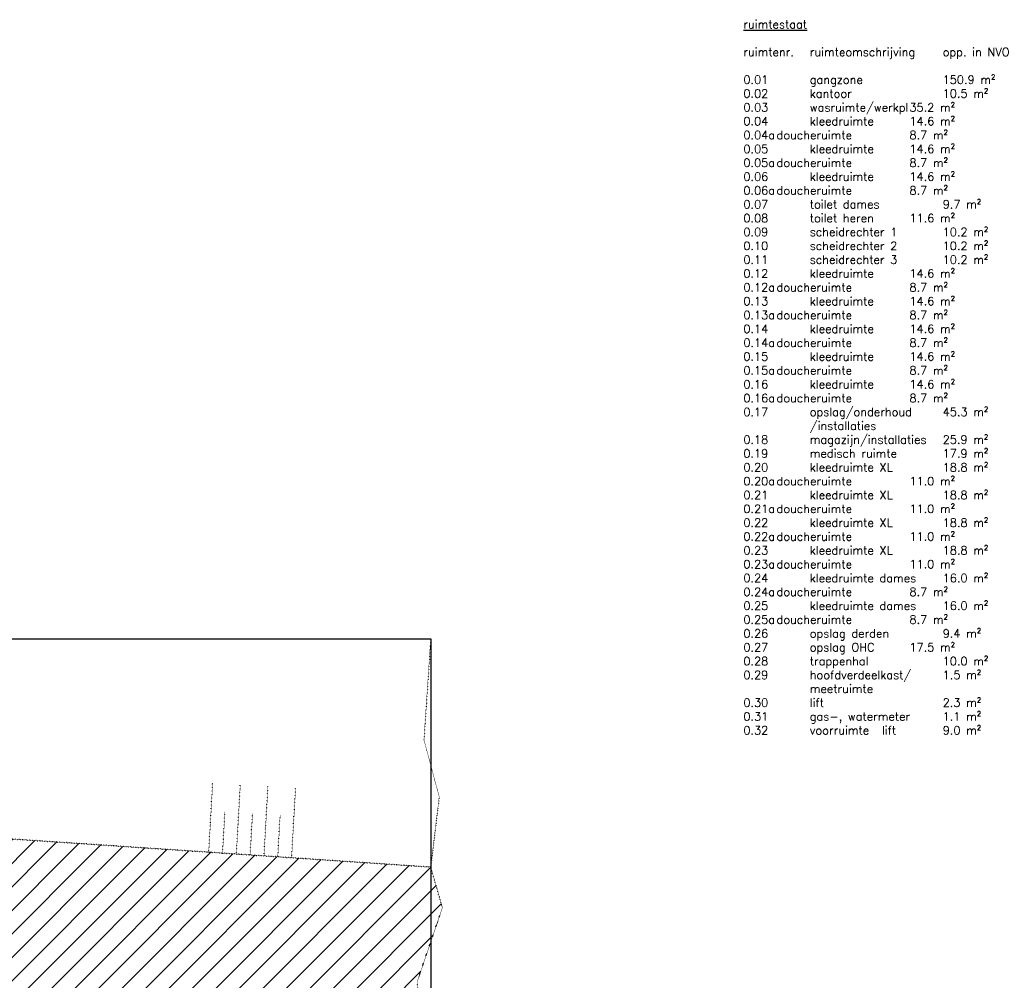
# Model space of a CAD drawing. Header units: millimetres. Extents: x -41560 to 117593, y -41642 to 17656.
# Tile 16 of 30: x 16558 to 34341, y 304 to 17656. Entities that reach past the tile are written whole.
import ezdxf

# ---------------------------------------------------------------- set-up
doc = ezdxf.new("R2010")
doc.units = ezdxf.units.MM
doc.header["$LTSCALE"] = 0.5
doc.linetypes.add('ACAD_ISO07W100', pattern=[3, 0, -3])
doc.layers.add('hulplijn', color=140, linetype='Continuous', plot=False)
doc.layers.add('inrichting terrein', color=7, linetype='ACAD_ISO07W100')
doc.layers.add('tekst 1.5mm', color=210, linetype='Continuous')
doc.styles.add('1.5mm tekst', font='romans.shx', dxfattribs={"height": 1.5})

# ---------------------------------------------------------------- blocks, each defined once
blk = doc.blocks.new('oppervlakte bgg-02')
at = {"layer": 'tekst 1.5mm', "insert": (31128, 17647), "char_height": 150, "width": 5950.08, "attachment_point": 1, "style": '1.5mm tekst'}
blk.add_mtext('{\\Lruimtestaat\\P}\\Pruimtenr.^Iruimteomschrijving^Iopp. in NVO\\P\\P0.01^I^Igangzone^I^I^I150.9 m²^I\\P0.02^I^Ikantoor^I^I^I10.5 m²\\P0.03^I^Iwasruimte/werkpl^I35.2 m²^I\\P0.04^I^Ikleedruimte^I^I14.6 m²^I\\P0.04a^Idoucheruimte^I^I8.7 m²^I\\P0.05^I^Ikleedruimte^I^I14.6 m²^I\\P0.05a^Idoucheruimte^I^I8.7 m²^I\\P0.06^I^Ikleedruimte^I^I14.6 m²^I\\P0.06a^Idoucheruimte^I^I8.7 m²^I\\P0.07^I^Itoilet dames^I^I9.7 m²^I\\P0.08^I^Itoilet heren^I^I11.6 m²^I\\P0.09^I^Ischeidrechter 1^I^I10.2 m²^I\\P0.10^I^Ischeidrechter 2^I^I10.2 m²^I\\P0.11^I^Ischeidrechter 3^I^I10.2 m²^I\\P0.12^I^Ikleedruimte^I^I14.6 m²^I\\P0.12a^Idoucheruimte^I^I8.7 m²^I\\P0.13^I^Ikleedruimte^I^I14.6 m²^I\\P0.13a^Idoucheruimte^I^I8.7 m²^I\\P0.14^I^Ikleedruimte^I^I14.6 m²^I\\P0.14a^Idoucheruimte^I^I8.7 m²^I\\P0.15^I^Ikleedruimte^I^I14.6 m²^I\\P0.15a^Idoucheruimte^I^I8.7 m²^I\\P0.16^I^Ikleedruimte^I^I14.6 m²^I\\P0.16a^Idoucheruimte^I^I8.7 m²^I\\P0.17^I^Iopslag/onderhoud^I45.3 m²^I\\P^I^I/installaties\\P0.18^I^Imagazijn/installaties^I25.9 m²^I\\P0.19^I^Imedisch ruimte^I^I17.9 m²\\P0.20^I^Ikleedruimte XL^I^I18.8 m²^I\\P0.20a^Idoucheruimte^I^I11.0 m²^I\\P0.21^I^Ikleedruimte XL^I^I18.8 m²^I\\P0.21a^Idoucheruimte^I^I11.0 m²^I\\P0.22^I^Ikleedruimte XL^I^I18.8 m²^I\\P0.22a^Idoucheruimte^I^I11.0 m²^I\\P0.23^I^Ikleedruimte XL^I^I18.8 m²^I\\P0.23a^Idoucheruimte^I^I11.0 m²^I\\P0.24^I^Ikleedruimte dames^I16.0 m²^I\\P0.24a^Idoucheruimte^I^I8.7 m²\\P0.25^I^Ikleedruimte dames^I16.0 m²^I\\P0.25a^Idoucheruimte^I^I8.7 m²^I\\P0.26^I^Iopslag derden^I^I9.4 m²^I\\P0.27^I^Iopslag OHC^I^I17.5 m²^I\\P0.28^I^Itrappenhal^I^I^I10.0 m²\\P0.29^I^Ihoofdverdeelkast/^I1.5 m²\\P^I^Imeetruimte\\P0.30^I^Ilift^I^I^I^I2.3 m²\\P0.31^I^Igas-, watermeter^I1.1 m²\\P0.32^I^Ivoorruimte^I lift^I^I9.0 m²\\P\\P^I\\P^I\\P^I\\P^I\\P^I\\P^I^I^I^I^I^I^I^I', dxfattribs=at)

msp = doc.modelspace()

# ---------------------------------------------------------------- hatches: boundary and pattern name
at = {"layer": 'inrichting terrein', "ltscale": 0.5}
h = msp.add_hatch(dxfattribs=at)
h.set_pattern_fill('_USER', color=256, scale=300, angle=45, style=0, pattern_type=0)
h.set_pattern_definition([(45, (0, 0), (-212.132, 212.132), [])])
h.paths.add_polyline_path([(16162.1, 2874.3), (16162.1, 214.3), (16062.1, 214.3), (16062.1, -3885.7), (16062.1, -6115.8), (23982.1, -5825.2), (24342.1, -3782.5), (23762.6, -1499.8), (23744.8, 299.5), (24193.3, 1617.1), (23982.1, 2349.8)])

# ---------------------------------------------------------------- linework, layer by layer
at = {"layer": 'hulplijn'}
msp.add_lwpolyline([(-38256.8, 6474.3), (23982.1, 6474.3), (23982.1, -26855.7), (-38256.8, -26855.7)], close=True, dxfattribs=at)
at = {"layer": 'inrichting terrein', "ltscale": 0.5}
for p, q in [((-4637.9, 6474.3), (23982.1, 6474.3)), ((19972.1, 2612), (20043.1, 3860)), ((20471.3, 2583.6), (20542.3, 3831.6)), ((20970.5, 2555.3), (21041.5, 3803.3)), ((21469.7, 2526.9), (21540.7, 3774.9)), ((20221.7, 2597.8), (20264.3, 3346.6)), ((20720.9, 2569.5), (20763.5, 3318.3)), ((21220.1, 2541.1), (21262.7, 3289.9)), ((16162.1, 2874.3), (23982.1, 2349.8))]:
    msp.add_line(p, q, dxfattribs=at)
for points in [[(-3277.9, 5304.3), (-3277.9, 6474.3), (23982.1, 6474.3), (23859.4, 4647.8), (24134.7, 3620), (23982.1, 2349.8), (16162.1, 2874.3), (16162.1, 5304.3)], [(16162.1, 2874.3), (16162.1, 214.3), (16062.1, 214.3), (16062.1, -3885.7), (16062.1, -3885.7), (16062.1, -6115.8), (23982.1, -5825.2), (24342.1, -3782.5), (23762.6, -1499.8), (23744.8, 299.5), (24193.3, 1617.1), (23982.1, 2349.8)]]:
    msp.add_lwpolyline(points, close=True, dxfattribs=at)

# ---------------------------------------------------------------- block references
msp.add_blockref('oppervlakte bgg-02', (-1500, 0))

doc.saveas('drawing.dxf')
